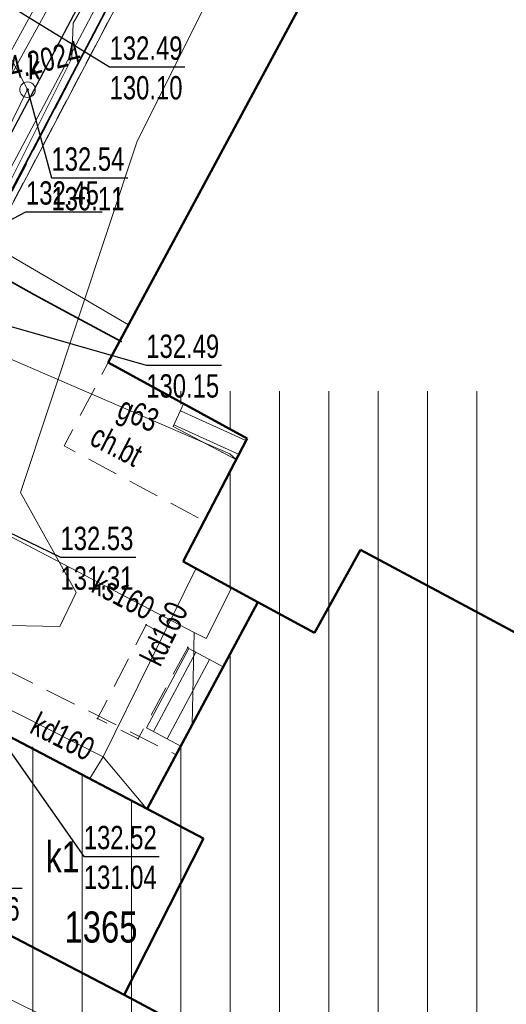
# Model space of a CAD drawing. Header units: centimetres. Extents: x 1590 to 6442358, y 1327 to 6703124.
# Tile 26 of 79: x 1911 to 1926, y 1603 to 1634. Entities that reach past the tile are written whole.
import ezdxf
from ezdxf.enums import TextEntityAlignment as Align

# ---------------------------------------------------------------- set-up
doc = ezdxf.new("R2010")
doc.units = ezdxf.units.CM
for name, pattern in [('TZ.430.7812.2024$0$1.0_0.5', [1.5, 1, -0.5]), ('TZ.430.7812.2024$0$1.5_0.5', [2, 1.5, -0.5]), ('TZ.430.7812.2024$0$219-500', [0]), ('TZ.430.7812.2024$0$egug-500', [1, 0.5, -0.5])]:
    doc.linetypes.add(name, pattern=pattern)
for name, color, linetype, lineweight in [('0_RAMKA', 7, 'Continuous', 25), ('INW_HATCH_UTWARDZENIA', 250, 'Continuous', 0), ('TZ.430.7812.2024$0$!MPZP', 134, 'Continuous', 18)]:
    doc.layers.add(name, color=color, linetype=linetype, lineweight=lineweight)
for name, color, linetype in [('TZ.430.7812.2024$0$218-kontur użytku gruntowego', 7, 'Continuous'), ('TZ.430.7812.2024$0$219-działka ewidencyjna', 7, 'Continuous'), ('TZ.430.7812.2024$0$312-budynek ewidencyjny', 7, 'Continuous'), ('TZ.430.7812.2024$0$312-oznaczenie budynku ewidencyjnego', 7, 'Continuous'), ('TZ.430.7812.2024$0$312-oznaczenie budynku ewidencyjnego-Atr117', 7, 'Continuous'), ('TZ.430.7812.2024$0$352-schody', 7, 'Continuous'), ('TZ.430.7812.2024$0$chodnik', 7, 'Continuous'), ('TZ.430.7812.2024$0$chodnik-Atr17', 7, 'Continuous'), ('TZ.430.7812.2024$0$jezdnia', 7, 'Continuous'), ('TZ.430.7812.2024$0$krawężnik', 7, 'Continuous'), ('TZ.430.7812.2024$0$ogrodzenie trwałe', 7, 'Continuous'), ('TZ.430.7812.2024$0$przewód elektroenergetyczny podziemny', 7, 'Continuous'), ('TZ.430.7812.2024$0$przewód gazowy', 7, 'Continuous'), ('TZ.430.7812.2024$0$przewód gazowy-Atr1', 7, 'Continuous'), ('TZ.430.7812.2024$0$przewód kanalizacyjny', 7, 'Continuous'), ('TZ.430.7812.2024$0$przewód kanalizacyjny-Atr1', 7, 'Continuous'), ('TZ.430.7812.2024$0$przewód telekomunikacyjny podziemny', 7, 'Continuous'), ('TZ.430.7812.2024$0$przewód telekomunikacyjny podziemny - ob. projektowany-Atr1', 7, 'Continuous'), ('TZ.430.7812.2024$0$przewód wodociągowy', 7, 'Continuous'), ('TZ.430.7812.2024$0$rzędna', 7, 'Continuous'), ('TZ.430.7812.2024$0$rzędna-Atr2', 7, 'Continuous'), ('TZ.430.7812.2024$0$rzędna-Atr3', 7, 'Continuous'), ('TZ.430.7812.2024$0$właz do komory lub kanału - okrągły', 7, 'Continuous'), ('TZ.430.7812.2024$0$właz do komory lub kanału - okrągły-Atr17', 7, 'Continuous')]:
    doc.layers.add(name, color=color, linetype=linetype)
doc.styles.add('TZ.430.7812.2024$0$STANDARD', font='Working1250', dxfattribs={"width": 0.75})
doc.linetypes.add('TZ.430.7812.2024$0$902-500', pattern='A,3.75,0,[1,ksztalty.shx,S=0.5,R=0,X=0,Y=0],3.75', length=7.5)

# ---------------------------------------------------------------- blocks, each defined once
blk = doc.blocks.new('TZ.430.7812.2024$0$US22')
at = {"color": 0, "linetype": 'Continuous', "lineweight": 13}
blk.add_circle((0, 0), 0.25, dxfattribs=at)
blk = doc.blocks.new('TZ.430.7812.2024$0$PW01')
at = {"linetype": 'Continuous', "lineweight": 13}
h = blk.add_hatch(color=0, dxfattribs=at)
edge = h.paths.add_edge_path()
edge.add_arc((0, 0), 0.045, 0, 360)
blk = doc.blocks.new('TZ.430.7812.2024')
for p in [(6442321.483, 5667548.768), (6442322.397, 5667548.282), (6442324.277, 5667547.271), (6442325.074, 5667538.157), (6442326.415, 5667537.432), (6442323.514, 5667535.143), (6442324.815, 5667534.487), (6442326.04, 5667533.98)]:
    blk.add_point(p)
at = {"layer": 'TZ.430.7812.2024$0$!MPZP', "color": 134, "linetype": 'TZ.430.7812.2024$0$1.0_0.5', "lineweight": 30}
blk.add_lwpolyline([(6442268.235, 5667450.925), (6442336.718, 5667582.829), (6442360.82, 5667568.949), (6442344.519, 5667538.917), (6442373.796, 5667519.265), (6442337.749, 5667470.876), (6442332.326, 5667463.974), (6442306.733, 5667438.362), (6442302.129, 5667432.529), (6442295.276, 5667414.133)], dxfattribs=at)
at = {"layer": 'TZ.430.7812.2024$0$218-kontur użytku gruntowego', "color": 82, "linetype": 'TZ.430.7812.2024$0$egug-500', "lineweight": 18, "flags": 128}
for points in [[(6442336.95, 5667582.46), (6442302.19, 5667516.38)], [(6442302.19, 5667516.38), (6442336.95, 5667582.46)]]:
    blk.add_lwpolyline(points, dxfattribs=at)
at = {"layer": 'TZ.430.7812.2024$0$219-działka ewidencyjna', "color": 7, "linetype": 'TZ.430.7812.2024$0$219-500', "lineweight": 18, "flags": 128}
blk.add_lwpolyline([(6442336.95, 5667582.46), (6442302.19, 5667516.38)], dxfattribs=at)
at = {"layer": 'TZ.430.7812.2024$0$312-budynek ewidencyjny', "color": 7, "linetype": 'Continuous', "lineweight": 50, "flags": 128}
for points in [[(6442323.86, 5667546.6), (6442338.07, 5667572.99)], [(6442328.33, 5667544.15), (6442323.86, 5667546.6)], [(6442326.27, 5667540.19), (6442328.33, 5667544.15)], [(6442331.97, 5667540.57), (6442330.49, 5667537.9)], [(6442330.49, 5667537.9), (6442331.97, 5667540.57)], [(6442337.65, 5667537.54), (6442331.97, 5667540.57)], [(6442331.97, 5667540.57), (6442337.65, 5667537.54)], [(6442328.67, 5667538.89), (6442326.27, 5667540.19)], [(6442325.11, 5667532.24), (6442328.67, 5667538.89)], [(6442330.49, 5667537.9), (6442328.67, 5667538.89)], [(6442328.67, 5667538.89), (6442330.49, 5667537.9)], [(6442320.01, 5667534.91), (6442325.11, 5667532.24)], [(6442325.11, 5667532.24), (6442326.92, 5667531.29)], [(6442326.92, 5667531.29), (6442325.11, 5667532.24)], [(6442326.92, 5667531.29), (6442324.37, 5667526.26)], [(6442324.37, 5667526.26), (6442326.92, 5667531.29)], [(6442324.37, 5667526.26), (6442317.34, 5667529.92)], [(6442317.34, 5667529.92), (6442324.37, 5667526.26)], [(6442324.37, 5667526.26), (6442327.66, 5667524.5)], [(6442327.66, 5667524.5), (6442324.37, 5667526.26)]]:
    blk.add_lwpolyline(points, dxfattribs=at)
at = {"layer": 'TZ.430.7812.2024$0$352-schody', "color": 7, "linetype": 'Continuous', "lineweight": 18, "flags": 128}
for points in [[(6442326.28, 5667545.27), (6442328.32, 5667544.15), (6442327.98, 5667543.47), (6442325.95, 5667544.54)], [(6442326.28, 5667545.27), (6442328.32, 5667544.15), (6442327.98, 5667543.47), (6442325.95, 5667544.54)], [(6442326.19, 5667534.26), (6442325.09, 5667534.85), (6442326.45, 5667537.4), (6442327.56, 5667536.81), (6442327.36, 5667536.45), (6442326.38, 5667534.61)], [(6442326.19, 5667534.26), (6442325.09, 5667534.85), (6442326.45, 5667537.4), (6442327.56, 5667536.81), (6442327.36, 5667536.45), (6442326.38, 5667534.61)]]:
    blk.add_lwpolyline(points, close=True, dxfattribs=at)
for points in [[(6442326.177, 5667545.042), (6442328.289, 5667544.088)], [(6442325.971, 5667544.587), (6442328.065, 5667543.64)], [(6442325.31, 5667534.732), (6442326.677, 5667537.28)], [(6442325.751, 5667534.496), (6442327.118, 5667537.045)]]:
    blk.add_lwpolyline(points, dxfattribs=at)
at = {"layer": 'TZ.430.7812.2024$0$chodnik', "color": 7, "linetype": 'TZ.430.7812.2024$0$1.0_0.5', "lineweight": 18, "flags": 128}
for points in [[(6442325.95, 5667544.54), (6442326.28, 5667545.27), (6442323.86, 5667546.6), (6442322.44, 5667543.91), (6442326.95, 5667541.49), (6442327.98, 5667543.47)], [(6442318.331, 5667537.829), (6442312.406, 5667526.962), (6442313.184, 5667526.494), (6442314.9, 5667525.4), (6442317.34, 5667529.92), (6442320.01, 5667534.91), (6442325.11, 5667532.24), (6442326.04, 5667533.98)]]:
    blk.add_lwpolyline(points, close=True, dxfattribs=at)
blk.add_lwpolyline([(6442325.074, 5667538.157), (6442326.415, 5667537.432), (6442324.815, 5667534.487), (6442323.514, 5667535.143), (6442325.074, 5667538.157)], dxfattribs=at)
at = {"layer": 'TZ.430.7812.2024$0$jezdnia', "color": 7, "linetype": 'TZ.430.7812.2024$0$1.5_0.5', "lineweight": 18, "flags": 128}
blk.add_lwpolyline([(6442338.255, 5667602.197), (6442335.17, 5667594.03), (6442331.34, 5667583.5), (6442330.63, 5667581.71), (6442329.18, 5667578.69), (6442320.77, 5667562.98), (6442311.11, 5667544.73), (6442297.41, 5667518.88), (6442299.37, 5667517.85), (6442301.11, 5667516.94), (6442314.79, 5667542.75), (6442324.54, 5667561.17), (6442332.86, 5667576.75), (6442335.37, 5667581.56), (6442335.99, 5667582.89), (6442336.57, 5667584.3), (6442339.61, 5667592.5), (6442342.816, 5667601.161)], dxfattribs=at)
at = {"layer": 'TZ.430.7812.2024$0$krawężnik', "color": 7, "linetype": 'Continuous', "lineweight": 25, "flags": 128}
blk.add_lwpolyline([(6442297.41, 5667518.88), (6442299.37, 5667517.85), (6442301.11, 5667516.94), (6442314.79, 5667542.75), (6442324.54, 5667561.17), (6442332.86, 5667576.75), (6442335.37, 5667581.56), (6442335.99, 5667582.89), (6442336.57, 5667584.3), (6442339.61, 5667592.5), (6442342.816, 5667601.161)], dxfattribs=at)
at = {"layer": 'TZ.430.7812.2024$0$ogrodzenie trwałe', "color": 7, "linetype": 'TZ.430.7812.2024$0$902-500', "lineweight": 35, "flags": 128}
for points in [[(6442319.544, 5667549.857), (6442325.389, 5667560.989), (6442327.061, 5667564), (6442327.538, 5667564.93), (6442336.661, 5667582.272), (6442361.941, 5667567.217)], [(6442319.544, 5667549.857), (6442321.483, 5667548.768), (6442322.397, 5667548.282), (6442324.277, 5667547.271)]]:
    blk.add_lwpolyline(points, dxfattribs=at)
at = {"layer": 'TZ.430.7812.2024$0$przewód elektroenergetyczny podziemny', "color": 1, "linetype": 'Continuous', "lineweight": 18, "flags": 128}
for points in [[(6442333.22, 5667576.58), (6442327.94, 5667566.1), (6442323.95, 5667558.69), (6442323.24, 5667558.41), (6442322.73, 5667557.51), (6442322.69, 5667556.38), (6442319.77, 5667550.57), (6442324.51, 5667547.81)], [(6442333.54, 5667576.08), (6442333.09, 5667576.21), (6442322.35, 5667555.93), (6442311.55, 5667535.58), (6442306.76, 5667538.16)]]:
    blk.add_lwpolyline(points, dxfattribs=at)
at = {"layer": 'TZ.430.7812.2024$0$przewód gazowy', "color": 40, "linetype": 'Continuous', "lineweight": 18, "flags": 128}
blk.add_lwpolyline([(6442316.13, 5667550.85), (6442316.43, 5667550.66), (6442318.4, 5667549.58), (6442319.79, 5667548.39), (6442320.7, 5667546.71), (6442327.77, 5667543.66), (6442327.97, 5667543.48)], dxfattribs=at)
at = {"layer": 'TZ.430.7812.2024$0$przewód kanalizacyjny', "color": 34, "linetype": 'Continuous', "lineweight": 18, "flags": 128}
for points in [[(6442317.91, 5667548.56), (6442321.26, 5667555.37), (6442319.43, 5667558.83)], [(6442326.62, 5667537.91), (6442320.25, 5667541.23)], [(6442323.69, 5667533.91), (6442326.68, 5667539.96)], [(6442327.82, 5667539.34), (6442327.01, 5667537.72), (6442326.62, 5667537.91)], [(6442326.56, 5667534.95), (6442326.62, 5667537.91)], [(6442374.97, 5667499.37), (6442354.68, 5667509.37), (6442299.94, 5667536.34)], [(6442323.69, 5667533.91), (6442319.23, 5667536.16)], [(6442323.69, 5667533.91), (6442323.26, 5667533.22)], [(6442323.69, 5667533.91), (6442325.08, 5667532.26)]]:
    blk.add_lwpolyline(points, dxfattribs=at)
at = {"layer": 'TZ.430.7812.2024$0$przewód telekomunikacyjny podziemny', "color": 30, "linetype": 'Continuous', "lineweight": 18, "flags": 128}
for points in [[(6442322.3, 5667538.1), (6442322.83, 5667539.2), (6442321.03, 5667542.41), (6442324.78, 5667553.68), (6442328.94, 5667562.02), (6442334.39, 5667571.82), (6442338.5, 5667575.57), (6442346.59, 5667571.09), (6442356.79, 5667565.49), (6442341.62, 5667538.95)], [(6442322.3, 5667538.1), (6442318.49, 5667538.18), (6442315.19, 5667532.16), (6442311.96, 5667527.66), (6442308.13, 5667520.42), (6442310.44, 5667519.07)]]:
    blk.add_lwpolyline(points, dxfattribs=at)
at = {"layer": 'TZ.430.7812.2024$0$przewód wodociągowy', "color": 5, "linetype": 'Continuous', "lineweight": 18, "flags": 128}
for points in [[(6442366.373, 5667588.251), (6442362.7, 5667578.29), (6442357.07, 5667572.06), (6442337.2, 5667582.98), (6442336.21, 5667583.2), (6442328.46, 5667569.87), (6442319.72, 5667554), (6442308.29, 5667532.55), (6442306.39, 5667529.68)], [(6442316.55, 5667549), (6442322.1, 5667559.12)]]:
    blk.add_lwpolyline(points, dxfattribs=at)
at = {"layer": 'TZ.430.7812.2024$0$rzędna-Atr2', "color": 7, "flags": 128}
for points in [[(6442319.59, 5667558.75), (6442323.9, 5667556.1), (6442326.326, 5667556.1)], [(6442321.26, 5667555.37), (6442322.03, 5667552.53), (6442324.483, 5667552.53)], [(6442316.55, 5667549), (6442321.21, 5667551.44), (6442323.663, 5667551.44)], [(6442317.91, 5667548.56), (6442325.08, 5667546.51), (6442327.506, 5667546.51)], [(6442320.27, 5667541.32), (6442322.32, 5667540.33), (6442324.746, 5667540.33)], [(6442319.23, 5667536.16), (6442323.07, 5667530.71), (6442325.496, 5667530.71)], [(6442315.99, 5667531.43), (6442318.66, 5667529.69), (6442321.086, 5667529.69)]]:
    blk.add_lwpolyline(points, dxfattribs=at)
at = {"layer": 'TZ.430.7812.2024$0$rzędna', "color": 34, "linetype": 'Continuous', "lineweight": 18}
blk.add_blockref('TZ.430.7812.2024$0$PW01', (6442321.26, 5667555.37), dxfattribs=at)
at = {"layer": 'TZ.430.7812.2024$0$właz do komory lub kanału - okrągły', "color": 7, "linetype": 'Continuous', "lineweight": 18}
blk.add_blockref('TZ.430.7812.2024$0$US22', (6442321.26, 5667555.37), dxfattribs=at)
at = {"layer": 'TZ.430.7812.2024$0$312-oznaczenie budynku ewidencyjnego', "color": 7, "linetype": 'Continuous', "lineweight": 18, "style": 'TZ.430.7812.2024$0$STANDARD', "width": 0.79}
blk.add_text('1365', height=1, dxfattribs=at).set_placement((6442322.45, 5667528.94), align=Align.TOP_LEFT)
at = {"layer": 'TZ.430.7812.2024$0$312-oznaczenie budynku ewidencyjnego-Atr117', "color": 7, "style": 'TZ.430.7812.2024$0$STANDARD', "width": 0.765}
blk.add_text('k1', height=1, dxfattribs=at).set_placement((6442321.85, 5667531.2), align=Align.TOP_LEFT)
at = {"layer": 'TZ.430.7812.2024$0$chodnik-Atr17', "color": 7, "style": 'TZ.430.7812.2024$0$STANDARD', "width": 0.765}
blk.add_text('ch.bt', height=0.75, rotation=332.835, dxfattribs=at).set_placement((6442323.21, 5667543.98))
at = {"layer": 'TZ.430.7812.2024$0$przewód gazowy-Atr1', "color": 40, "style": 'TZ.430.7812.2024$0$STANDARD', "width": 0.765}
blk.add_text('g63', height=0.75, rotation=336.664, dxfattribs=at).set_placement((6442324.24, 5667545.19), align=Align.MIDDLE_LEFT)
at = {"layer": 'TZ.430.7812.2024$0$przewód kanalizacyjny-Atr1', "color": 34, "style": 'TZ.430.7812.2024$0$STANDARD', "width": 0.765}
for s, rotation, p in [('ks160', 332.472, (6442323.44, 5667539.57)), ('kd160', 63.7, (6442325.19, 5667536.94)), ('kd160', 333.229, (6442321.46, 5667535.04))]:
    blk.add_text(s, height=0.75, rotation=rotation, dxfattribs=at).set_placement(p, align=Align.MIDDLE_LEFT)
at = {"layer": 'TZ.430.7812.2024$0$przewód telekomunikacyjny podziemny - ob. projektowany-Atr1', "color": 30, "style": 'TZ.430.7812.2024$0$STANDARD', "width": 0.765}
blk.add_text('proj. t SP-GN.6630.554.2024', height=0.75, rotation=13.57, dxfattribs=at).set_placement((6442313.32, 5667554.28), align=Align.MIDDLE_LEFT)
at = {"layer": 'TZ.430.7812.2024$0$rzędna-Atr2', "color": 34, "style": 'TZ.430.7812.2024$0$STANDARD', "width": 0.765}
for s, p in [('132.49', (6442323.9, 5667556.107)), ('132.54', (6442322.03, 5667552.538)), ('132.49', (6442325.08, 5667546.518)), ('132.53', (6442322.32, 5667540.338)), ('132.52', (6442323.07, 5667530.718))]:
    blk.add_text(s, height=0.75, dxfattribs=at).set_placement(p, align=Align.BOTTOM_LEFT)
at = {"layer": 'TZ.430.7812.2024$0$rzędna-Atr2', "color": 5, "style": 'TZ.430.7812.2024$0$STANDARD', "width": 0.765}
blk.add_text('132.45', height=0.75, dxfattribs=at).set_placement((6442321.21, 5667551.448), align=Align.BOTTOM_LEFT)
at = {"layer": 'TZ.430.7812.2024$0$rzędna-Atr3', "color": 34, "style": 'TZ.430.7812.2024$0$STANDARD', "width": 0.765}
for s, p in [('130.10', (6442323.9, 5667554.832)), ('130.11', (6442322.03, 5667551.263)), ('130.15', (6442325.08, 5667545.242)), ('131.31', (6442322.32, 5667539.062)), ('131.04', (6442323.07, 5667529.442)), ('130.96', (6442318.66, 5667528.423))]:
    blk.add_text(s, height=0.75, dxfattribs=at).set_placement(p, align=Align.BOTTOM_LEFT)
at = {"layer": 'TZ.430.7812.2024$0$właz do komory lub kanału - okrągły-Atr17', "color": 7, "style": 'TZ.430.7812.2024$0$STANDARD', "width": 0.765}
blk.add_text('k', height=0.75, dxfattribs=at).set_placement((6442321.28, 5667555.7))

msp = doc.modelspace()

# ---------------------------------------------------------------- hatches: boundary and pattern name
at = {"layer": 'INW_HATCH_UTWARDZENIA', "transparency": 33554687}
h = msp.add_hatch(dxfattribs=at)
h.set_pattern_fill('ANSI31', color=256, scale=0.5, angle=45, style=0)
h.set_pattern_definition([(90, (-52576.66, 6613.2161), (-1.5875, 1e-16), [])])
h.paths.add_polyline_path([(1930.197, 1617.891), (1932.731, 1622.489), (1915.08, 1622.489), (1917.967, 1620.988), (1915.886, 1616.986), (1918.36, 1615.645), (1914.789, 1609.06), (1909.821, 1611.754), (1904.578, 1602.162), (1903.694, 1602.645), (1882.981, 1563.387), (1891.049, 1559.13), (1885.338, 1547.664), (1879.794, 1550.597), (1874.333, 1540.354), (1894.621, 1540.354), (1895.675, 1542.265), (1888.413, 1545.938), (1894.237, 1557.451), (1907.962, 1550.164), (1913.878, 1561.307), (1899.987, 1568.682), (1914.885, 1596.745), (1942.108, 1582.01), (1945.016, 1587.384), (1947.113, 1586.249), (1954.483, 1599.867), (1928.767, 1613.866), (1930.802, 1617.558)])

# ---------------------------------------------------------------- block references
at = {"layer": '0_RAMKA', "transparency": 33554559}
msp.add_blockref('TZ.430.7812.2024', (-6440410.33, -5665923.18), dxfattribs=at)

doc.saveas('drawing.dxf')
